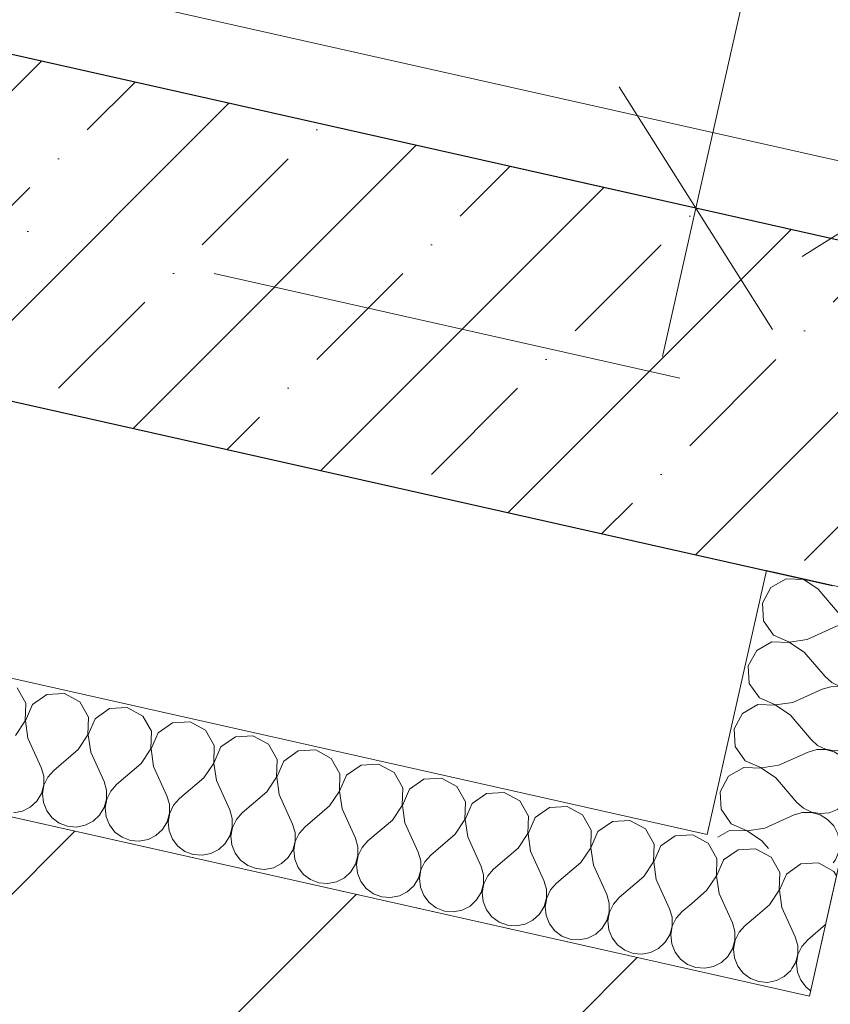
# Model space of a CAD drawing. Header units: millimetres. Extents: x -7213913 to -6985912, y 6023162 to 6205784.
# Tile 190 of 256: x -7185454 to -7184854, y 6173194 to 6173921. Entities that reach past the tile are written whole.
import ezdxf
from ezdxf.enums import TextEntityAlignment as Align

# ---------------------------------------------------------------- set-up
doc = ezdxf.new("R2010")
doc.units = ezdxf.units.MM
doc.header["$MEASUREMENT"] = 0
doc.linetypes.add('короткая штриховая', pattern=[282.222222, 141.111111, -141.111111])
doc.linetypes.add('Штрихпунктирная', pattern=[670.277762, 352.777767, -176.388884, 0, -141.111112])
for name, color, linetype, lineweight in [('0_Ном._пера__1', 7, 'Continuous', 0), ('АР-вертикальная связь - Лифт.АР_Ном._пера__120', 7, 'Continuous', 0), ('АР-Стены_внешние_.АР_Ном._пера__1', 7, 'Continuous', 0), ('АР-Стены_внутренние_пилоны.АР_Ном._пера__1', 7, 'Continuous', 15), ('АР-Чертеж-Оси_Осевые размеры.АР_Ном._пера__120', 7, 'Continuous', 0), ('АР-Чертеж-Размеры.АР_Ном._пера__1', 7, 'Continuous', 0)]:
    doc.layers.add(name, color=color, linetype=linetype, lineweight=lineweight)
for name, color, linetype in [('АР-Стены_внешние_.АР', 7, 'Continuous'), ('АР-Стены_внутренние_пилоны.АР', 7, 'Continuous'), ('АР-Чертеж-Оси_Осевые размеры.АР', 7, 'Continuous'), ('АР-Чертеж-Размеры.АР', 7, 'Continuous')]:
    doc.layers.add(name, color=color, linetype=linetype)
doc.styles.add('РЎР“Р•РќР•Р\xa0Р\x98Р\xa0_РЎРўР\x98Р›Р¬_3', font='GOST_Common.ttf')
doc.styles.add('РЎР“Р•РќР•Р\xa0Р\x98Р\xa0_РЎРўР\x98Р›Р¬_5', font='GOTHIC.TTF')
doc.dimstyles.new('СГЕНЕРИР_СТИЛЬ__4', dxfattribs={"dimtxt": 129.999995, "dimasz": 142.5, "dimexe": 0.18, "dimexo": 300000, "dimgap": 0, "dimtad": 1, "dimdec": 0, "dimzin": 0, "dimdsep": 46, "dimtxsty": 'РЎР“Р•РќР•Р\xa0Р\x98Р\xa0_РЎРўР\x98Р›Р¬_3', "dimblk": 'ARROWHEAD_6', "dimblk1": 'ARROWHEAD_6', "dimblk2": 'ARROWHEAD_6', "dimcen": 0.09, "dimclrd": 7, "dimclre": 7, "dimclrt": 7, "dimazin": 0, "dimtfac": 1, "dimtdec": 4, "dimtmove": 0, "dimatfit": 3, "dimfxl": 1, "dimtolj": 1, "dimtzin": 0, "dimarcsym": 0})
pattern_1 = [(45, (-6566190.34, 6562677.8), (-127.279217, 127.279217), [])]

# ---------------------------------------------------------------- blocks, each defined once
blk = doc.blocks.new('Стена_181_1', base_point=(-7187679.25, 6174266.15))
at = {"layer": 'АР-Стены_внутренние_пилоны.АР', "linetype": 'Continuous', "lineweight": 0, "true_color": 0x000000}
h = blk.add_hatch(dxfattribs=at)
h.set_pattern_fill('ЖЕЛЕЗОБЕТОН__PROJECT__0001', color=18, style=0, pattern_type=2)
h.set_pattern_definition([(45, (-6566190.34, 6562677.8), (-84.852814, 84.852814), []), (45, (-6566232.77, 6562720.22), (-84.852814, 84.852814), [90, -30, 0, -30])])
h.paths.add_polyline_path([(-7187584.68, 6174116.79), (-7184852.74, 6173503.22), (-7184797.95, 6173747.14), (-7187529.9, 6174360.72)])
at = {"layer": 'АР-Стены_внутренние_пилоны.АР_Ном._пера__1', "color": 7, "linetype": 'Continuous', "lineweight": 30, "flags": 128}
for points in [[(-7184797.95, 6173747.14), (-7187529.9, 6174360.72)], [(-7187584.68, 6174116.79), (-7184852.74, 6173503.22)]]:
    blk.add_lwpolyline(points, dxfattribs=at)
blk = doc.blocks.new('Стена_351_1', base_point=(-7185998.29, 6173350.55))
at = {"layer": 'АР-Стены_внешние_.АР', "linetype": 'Continuous', "lineweight": 0, "true_color": 0x000000}
h = blk.add_hatch(dxfattribs=at)
h.set_pattern_fill('БЛОКИ_БЕТОННЫЕ_ЭФФЕКТИВН_78', color=18, style=0, pattern_type=2)
h.set_pattern_definition(pattern_1)
h.paths.add_polyline_path([(-7183861.62, 6172973.16), (-7185892.45, 6173429.27), (-7185906.78, 6173227.51), (-7183928.99, 6172783.31)])
at = {"layer": 'АР-Стены_внешние_.АР_Ном._пера__1', "color": 7, "linetype": 'Continuous', "lineweight": 15, "flags": 128}
blk.add_lwpolyline([(-7184869.69, 6173199.57), (-7186089.8, 6173473.6)], dxfattribs=at)
blk = doc.blocks.new('Стена_370_1', base_point=(-7184891.6, 6173102))
at = {"layer": 'АР-Стены_внешние_.АР', "linetype": 'Continuous', "lineweight": 0, "true_color": 0x000000}
h = blk.add_hatch(dxfattribs=at)
h.set_pattern_fill('БЛОКИ_БЕТОННЫЕ_ЭФФЕКТИВН_78', color=18, style=0, pattern_type=2)
h.set_pattern_definition(pattern_1)
h.paths.add_polyline_path([(-7184674.55, 6173155.74), (-7184619.77, 6173399.65), (-7184814.91, 6173443.48), (-7184869.69, 6173199.57)])
at = {"layer": 'АР-Стены_внешние_.АР_Ном._пера__1', "color": 7, "linetype": 'Continuous', "lineweight": 15, "flags": 128}
for points in [[(-7184814.91, 6173443.48), (-7184869.69, 6173199.57)], [(-7184619.77, 6173399.65), (-7184814.91, 6173443.48)], [(-7184674.55, 6173155.74), (-7184619.77, 6173399.65)]]:
    blk.add_lwpolyline(points, dxfattribs=at)
blk = doc.blocks.new('*X791', base_point=(-6566190.34, 6562677.79))
at = {"layer": '0_Ном._пера__1', "color": 7, "linetype": 'Continuous', "lineweight": 0}
for p, q in [((-7184922.52, 6173307.84), (-7184933.19, 6173300.39)), ((-7184909.53, 6173308.57), (-7184922.52, 6173307.84)), ((-7184898.09, 6173302.35), (-7184909.53, 6173308.57)), ((-7184933.19, 6173300.39), (-7184933.33, 6173300.07)), ((-7184891.63, 6173291.06), (-7184898.09, 6173302.35)), ((-7184876.06, 6173297.41), (-7184886.73, 6173289.96)), ((-7184863.07, 6173298.13), (-7184876.06, 6173297.41)), ((-7184851.63, 6173291.92), (-7184863.07, 6173298.13)), ((-7184892.08, 6173278.05), (-7184891.63, 6173291.06)), ((-7184886.73, 6173289.96), (-7184891.89, 6173278.01)), ((-7184849.7, 6173288.55), (-7184851.63, 6173291.92)), ((-7184899.29, 6173267.22), (-7184892.08, 6173278.05)), ((-7184891.89, 6173278.01), (-7184890, 6173265.14)), ((-7184899.29, 6173267.22), (-7184907.88, 6173259.89)), ((-7184890, 6173265.14), (-7184880.23, 6173243.42)), ((-7184857.79, 6173252.56), (-7184870.94, 6173241.33)), ((-7184878.39, 6173237.12), (-7184880.23, 6173243.42)), ((-7184870.94, 6173241.33), (-7184875.3, 6173236.42)), ((-7184880.09, 6173224.21), (-7184878.34, 6173230.55)), ((-7184878.16, 6173230.5), (-7184879.28, 6173224.03)), ((-7184878.34, 6173230.55), (-7184878.39, 6173237.12)), ((-7184875.3, 6173236.42), (-7184878.16, 6173230.5)), ((-7184882.64, 6173220.02), (-7184880.09, 6173224.21)), ((-7184879.28, 6173224.03), (-7184878.6, 6173217.5)), ((-7184878.6, 6173217.5), (-7184876.16, 6173211.4)), ((-7184876.16, 6173211.4), (-7184872.14, 6173206.2)), ((-7184872.14, 6173206.2), (-7184868.76, 6173203.71))]:
    blk.add_line(p, q, dxfattribs=at)
blk = doc.blocks.new('*X792', base_point=(-6566190.34, 6562677.79))
at = {"layer": '0_Ном._пера__1', "color": 7, "linetype": 'Continuous', "lineweight": 0}
for p, q in [((-7184944.56, 6173312.79), (-7184946.51, 6173313.85)), ((-7184938.1, 6173301.49), (-7184944.56, 6173312.79)), ((-7184938.54, 6173288.49), (-7184938.1, 6173301.49)), ((-7184933.33, 6173300.07), (-7184938.35, 6173288.45)), ((-7184945.75, 6173277.66), (-7184938.54, 6173288.49)), ((-7184938.35, 6173288.45), (-7184936.46, 6173275.57)), ((-7184945.75, 6173277.66), (-7184956.75, 6173268.28)), ((-7184936.46, 6173275.57), (-7184926.7, 6173253.86)), ((-7184907.88, 6173259.89), (-7184917.4, 6173251.77)), ((-7184924.85, 6173247.55), (-7184926.7, 6173253.86)), ((-7184924.81, 6173240.98), (-7184924.85, 6173247.55)), ((-7184921.77, 6173246.86), (-7184924.62, 6173240.94)), ((-7184917.4, 6173251.77), (-7184921.77, 6173246.86)), ((-7184926.55, 6173234.65), (-7184924.81, 6173240.98)), ((-7184924.62, 6173240.94), (-7184925.75, 6173234.47)), ((-7184929.97, 6173229.04), (-7184926.55, 6173234.65)), ((-7184925.75, 6173234.47), (-7184925.06, 6173227.93)), ((-7184965.79, 6173228.02), (-7184965.06, 6173227.07)), ((-7184965.06, 6173227.07), (-7184959.78, 6173223.17)), ((-7184959.78, 6173223.17), (-7184953.63, 6173220.86)), ((-7184940.64, 6173221.59), (-7184934.78, 6173224.57)), ((-7184934.78, 6173224.57), (-7184929.97, 6173229.04)), ((-7184925.06, 6173227.93), (-7184922.62, 6173221.84)), ((-7184953.63, 6173220.86), (-7184947.08, 6173220.32)), ((-7184947.08, 6173220.32), (-7184940.64, 6173221.59)), ((-7184922.62, 6173221.84), (-7184918.6, 6173216.64)), ((-7184918.6, 6173216.64), (-7184913.32, 6173212.74)), ((-7184888.32, 6173214.13), (-7184883.5, 6173218.6)), ((-7184883.5, 6173218.6), (-7184882.64, 6173220.02)), ((-7184913.32, 6173212.74), (-7184907.17, 6173210.43)), ((-7184907.17, 6173210.43), (-7184900.62, 6173209.88)), ((-7184900.62, 6173209.88), (-7184894.17, 6173211.15)), ((-7184894.17, 6173211.15), (-7184888.32, 6173214.13))]:
    blk.add_line(p, q, dxfattribs=at)
blk = doc.blocks.new('*X793', base_point=(-6566190.34, 6562677.79))
at = {"layer": '0_Ном._пера__1', "color": 7, "linetype": 'Continuous', "lineweight": 0}
for p, q in [((-7185449.17, 6173416.28), (-7185455.63, 6173427.57)), ((-7185433.6, 6173422.62), (-7185444.27, 6173415.18)), ((-7185420.61, 6173423.35), (-7185433.6, 6173422.62)), ((-7185409.17, 6173417.14), (-7185420.61, 6173423.35)), ((-7185449.62, 6173403.27), (-7185449.17, 6173416.28)), ((-7185444.27, 6173415.18), (-7185449.43, 6173403.23)), ((-7185402.71, 6173405.84), (-7185409.17, 6173417.14)), ((-7185374.14, 6173412.92), (-7185387.14, 6173412.19)), ((-7185362.71, 6173406.7), (-7185374.14, 6173412.92)), ((-7185403.16, 6173392.84), (-7185402.71, 6173405.84)), ((-7185387.14, 6173412.19), (-7185397.81, 6173404.74)), ((-7185356.25, 6173395.41), (-7185362.71, 6173406.7)), ((-7185456.83, 6173392.44), (-7185449.62, 6173403.27)), ((-7185449.43, 6173403.23), (-7185447.54, 6173390.36)), ((-7185397.81, 6173404.74), (-7185402.97, 6173392.8)), ((-7185340.68, 6173401.75), (-7185351.35, 6173394.31)), ((-7185327.68, 6173402.48), (-7185340.68, 6173401.75)), ((-7185316.25, 6173396.27), (-7185327.68, 6173402.48)), ((-7185410.37, 6173382.01), (-7185403.16, 6173392.84)), ((-7185402.97, 6173392.8), (-7185401.08, 6173379.92)), ((-7185356.69, 6173382.4), (-7185356.25, 6173395.41)), ((-7185351.35, 6173394.31), (-7185356.51, 6173382.36)), ((-7185309.79, 6173384.97), (-7185316.25, 6173396.27)), ((-7185294.21, 6173391.32), (-7185304.88, 6173383.87)), ((-7185281.22, 6173392.05), (-7185294.21, 6173391.32)), ((-7185269.79, 6173385.83), (-7185281.22, 6173392.05)), ((-7185447.54, 6173390.36), (-7185437.77, 6173368.64)), ((-7185310.23, 6173371.97), (-7185309.79, 6173384.97)), ((-7185304.88, 6173383.87), (-7185310.04, 6173371.93)), ((-7185263.33, 6173374.54), (-7185269.79, 6173385.83)), ((-7185410.37, 6173382.01), (-7185428.48, 6173366.55)), ((-7185401.08, 6173379.92), (-7185391.31, 6173358.21)), ((-7185363.91, 6173371.57), (-7185356.69, 6173382.4)), ((-7185356.51, 6173382.36), (-7185354.62, 6173369.49)), ((-7185247.75, 6173380.88), (-7185258.42, 6173373.44)), ((-7185234.76, 6173381.61), (-7185247.75, 6173380.88)), ((-7185223.33, 6173375.4), (-7185234.76, 6173381.61)), ((-7185435.93, 6173362.34), (-7185437.77, 6173368.64)), ((-7185363.91, 6173371.57), (-7185382.02, 6173356.12)), ((-7185354.62, 6173369.49), (-7185344.85, 6173347.77)), ((-7185317.45, 6173361.14), (-7185310.23, 6173371.97)), ((-7185310.04, 6173371.93), (-7185308.15, 6173359.05)), ((-7185263.77, 6173361.53), (-7185263.33, 6173374.54)), ((-7185258.42, 6173373.44), (-7185263.58, 6173361.49)), ((-7185216.87, 6173364.1), (-7185223.33, 6173375.4)), ((-7185201.29, 6173370.45), (-7185211.96, 6173363)), ((-7185188.3, 6173371.18), (-7185201.29, 6173370.45)), ((-7185176.86, 6173364.96), (-7185188.3, 6173371.18)), ((-7185435.88, 6173355.77), (-7185435.93, 6173362.34)), ((-7185432.84, 6173361.64), (-7185435.7, 6173355.72)), ((-7185428.48, 6173366.55), (-7185432.84, 6173361.64)), ((-7185270.98, 6173350.7), (-7185263.77, 6173361.53)), ((-7185263.58, 6173361.49), (-7185261.69, 6173348.62)), ((-7185217.31, 6173351.1), (-7185216.87, 6173364.1)), ((-7185211.96, 6173363), (-7185217.12, 6173351.06)), ((-7185170.4, 6173353.67), (-7185176.86, 6173364.96)), ((-7185437.63, 6173349.43), (-7185435.88, 6173355.77)), ((-7185435.7, 6173355.72), (-7185436.82, 6173349.25)), ((-7185389.47, 6173351.9), (-7185391.31, 6173358.21)), ((-7185382.02, 6173356.12), (-7185386.38, 6173351.21)), ((-7185317.45, 6173361.14), (-7185335.56, 6173345.68)), ((-7185308.15, 6173359.05), (-7185298.39, 6173337.34)), ((-7185154.83, 6173360.02), (-7185165.5, 6173352.57)), ((-7185141.84, 6173360.74), (-7185154.83, 6173360.02)), ((-7185130.4, 6173354.53), (-7185141.84, 6173360.74)), ((-7185123.94, 6173343.23), (-7185130.4, 6173354.53)), ((-7185441.04, 6173343.82), (-7185437.63, 6173349.43)), ((-7185436.82, 6173349.25), (-7185436.14, 6173342.72)), ((-7185389.42, 6173345.33), (-7185389.47, 6173351.9)), ((-7185386.38, 6173351.21), (-7185389.23, 6173345.29)), ((-7185343.01, 6173341.47), (-7185344.85, 6173347.77)), ((-7185270.98, 6173350.7), (-7185289.1, 6173335.25)), ((-7185261.69, 6173348.62), (-7185251.93, 6173326.9)), ((-7185224.52, 6173340.27), (-7185217.31, 6173351.1)), ((-7185217.12, 6173351.06), (-7185215.23, 6173338.18)), ((-7185170.85, 6173340.66), (-7185170.4, 6173353.67)), ((-7185165.5, 6173352.57), (-7185170.66, 6173340.62)), ((-7185108.37, 6173349.58), (-7185119.04, 6173342.13)), ((-7185095.37, 6173350.31), (-7185108.37, 6173349.58)), ((-7185083.94, 6173344.09), (-7185095.37, 6173350.31)), ((-7185445.86, 6173339.35), (-7185441.04, 6173343.82)), ((-7185436.14, 6173342.72), (-7185433.7, 6173336.62)), ((-7185391.17, 6173339), (-7185389.42, 6173345.33)), ((-7185389.23, 6173345.29), (-7185390.36, 6173338.82)), ((-7185342.96, 6173334.9), (-7185343.01, 6173341.47)), ((-7185339.92, 6173340.77), (-7185342.77, 6173334.85)), ((-7185335.56, 6173345.68), (-7185339.92, 6173340.77)), ((-7185224.52, 6173340.27), (-7185242.64, 6173324.81)), ((-7185178.06, 6173329.83), (-7185170.85, 6173340.66)), ((-7185170.66, 6173340.62), (-7185168.77, 6173327.75)), ((-7185124.39, 6173330.23), (-7185123.94, 6173343.23)), ((-7185119.04, 6173342.13), (-7185124.2, 6173330.19)), ((-7185077.48, 6173332.8), (-7185083.94, 6173344.09)), ((-7185048.91, 6173339.87), (-7185061.91, 6173339.15)), ((-7185037.48, 6173333.66), (-7185048.91, 6173339.87)), ((-7185458.16, 6173335.1), (-7185451.71, 6173336.37)), ((-7185451.71, 6173336.37), (-7185445.86, 6173339.35)), ((-7185433.7, 6173336.62), (-7185429.68, 6173331.42)), ((-7185399.4, 6173328.92), (-7185394.58, 6173333.39)), ((-7185394.58, 6173333.39), (-7185391.17, 6173339)), ((-7185390.36, 6173338.82), (-7185389.68, 6173332.28)), ((-7185389.68, 6173332.28), (-7185387.23, 6173326.19)), ((-7185344.71, 6173328.56), (-7185342.96, 6173334.9)), ((-7185342.77, 6173334.85), (-7185343.9, 6173328.38)), ((-7185296.55, 6173331.03), (-7185298.39, 6173337.34)), ((-7185289.1, 6173335.25), (-7185293.46, 6173330.34)), ((-7185215.23, 6173338.18), (-7185205.47, 6173316.47)), ((-7185077.92, 6173319.79), (-7185077.48, 6173332.8)), ((-7185061.91, 6173339.15), (-7185072.58, 6173331.7)), ((-7185031.02, 6173322.36), (-7185037.48, 6173333.66)), ((-7185429.68, 6173331.42), (-7185424.39, 6173327.52)), ((-7185424.39, 6173327.52), (-7185418.25, 6173325.21)), ((-7185418.25, 6173325.21), (-7185411.7, 6173324.67)), ((-7185411.7, 6173324.67), (-7185405.25, 6173325.94)), ((-7185405.25, 6173325.94), (-7185399.4, 6173328.92)), ((-7185387.23, 6173326.19), (-7185383.22, 6173320.99)), ((-7185348.12, 6173322.95), (-7185344.71, 6173328.56)), ((-7185343.9, 6173328.38), (-7185343.22, 6173321.85)), ((-7185296.5, 6173324.46), (-7185296.55, 6173331.03)), ((-7185293.46, 6173330.34), (-7185296.31, 6173324.42)), ((-7185250.09, 6173320.6), (-7185251.93, 6173326.9)), ((-7185178.06, 6173329.83), (-7185196.17, 6173314.38)), ((-7185168.77, 6173327.75), (-7185159, 6173306.03)), ((-7185131.6, 6173319.4), (-7185124.39, 6173330.23)), ((-7185124.2, 6173330.19), (-7185122.31, 6173317.31)), ((-7185072.58, 6173331.7), (-7185077.74, 6173319.75)), ((-7185015.44, 6173328.71), (-7185026.11, 6173321.26)), ((-7185002.45, 6173329.44), (-7185015.44, 6173328.71)), ((-7184991.02, 6173323.22), (-7185002.45, 6173329.44)), ((-7185383.22, 6173320.99), (-7185377.93, 6173317.09)), ((-7185358.79, 6173315.5), (-7185352.94, 6173318.48)), ((-7185352.94, 6173318.48), (-7185348.12, 6173322.95)), ((-7185343.22, 6173321.85), (-7185340.77, 6173315.75)), ((-7185301.66, 6173312.52), (-7185298.25, 6173318.13)), ((-7185298.25, 6173318.13), (-7185296.5, 6173324.46)), ((-7185296.31, 6173324.42), (-7185297.44, 6173317.95)), ((-7185297.44, 6173317.95), (-7185296.75, 6173311.41)), ((-7185250.04, 6173314.03), (-7185250.09, 6173320.6)), ((-7185247, 6173319.9), (-7185249.85, 6173313.98)), ((-7185242.64, 6173324.81), (-7185247, 6173319.9)), ((-7185131.6, 6173319.4), (-7185149.71, 6173303.94)), ((-7185085.14, 6173308.96), (-7185077.92, 6173319.79)), ((-7185077.74, 6173319.75), (-7185075.85, 6173306.88)), ((-7185031.46, 6173309.36), (-7185031.02, 6173322.36)), ((-7185026.11, 6173321.26), (-7185031.27, 6173309.32)), ((-7184984.56, 6173311.93), (-7184991.02, 6173323.22)), ((-7184968.98, 6173318.28), (-7184979.65, 6173310.83)), ((-7184955.99, 6173319), (-7184968.98, 6173318.28)), ((-7184946.51, 6173313.85), (-7184955.99, 6173319)), ((-7185377.93, 6173317.09), (-7185371.78, 6173314.78)), ((-7185371.78, 6173314.78), (-7185365.24, 6173314.23)), ((-7185365.24, 6173314.23), (-7185358.79, 6173315.5)), ((-7185340.77, 6173315.75), (-7185336.76, 6173310.55)), ((-7185336.76, 6173310.55), (-7185331.47, 6173306.65)), ((-7185306.48, 6173308.05), (-7185301.66, 6173312.52)), ((-7185296.75, 6173311.41), (-7185294.31, 6173305.32)), ((-7185251.79, 6173307.69), (-7185250.04, 6173314.03)), ((-7185249.85, 6173313.98), (-7185250.98, 6173307.51)), ((-7185203.62, 6173310.16), (-7185205.47, 6173316.47)), ((-7185196.17, 6173314.38), (-7185200.53, 6173309.47)), ((-7185122.31, 6173317.31), (-7185112.54, 6173295.6)), ((-7184985, 6173298.92), (-7184984.56, 6173311.93)), ((-7184979.65, 6173310.83), (-7184984.81, 6173298.88)), ((-7185331.47, 6173306.65), (-7185325.32, 6173304.34)), ((-7185325.32, 6173304.34), (-7185318.78, 6173303.8)), ((-7185318.78, 6173303.8), (-7185312.33, 6173305.07)), ((-7185312.33, 6173305.07), (-7185306.48, 6173308.05)), ((-7185294.31, 6173305.32), (-7185290.29, 6173300.12)), ((-7185255.2, 6173302.08), (-7185251.79, 6173307.69)), ((-7185250.98, 6173307.51), (-7185250.29, 6173300.98)), ((-7185205.32, 6173297.26), (-7185203.58, 6173303.59)), ((-7185203.39, 6173303.55), (-7185204.52, 6173297.08)), ((-7185203.58, 6173303.59), (-7185203.62, 6173310.16)), ((-7185200.53, 6173309.47), (-7185203.39, 6173303.55)), ((-7185157.16, 6173299.73), (-7185159, 6173306.03)), ((-7185149.71, 6173303.94), (-7185154.07, 6173299.03)), ((-7185085.14, 6173308.96), (-7185103.25, 6173293.51)), ((-7185075.85, 6173306.88), (-7185066.08, 6173285.16)), ((-7185038.68, 6173298.53), (-7185031.46, 6173309.36)), ((-7185031.27, 6173309.32), (-7185029.38, 6173296.44)), ((-7185290.29, 6173300.12), (-7185285.01, 6173296.22)), ((-7185285.01, 6173296.22), (-7185278.86, 6173293.91)), ((-7185265.87, 6173294.63), (-7185260.01, 6173297.61)), ((-7185260.01, 6173297.61), (-7185255.2, 6173302.08)), ((-7185250.29, 6173300.98), (-7185247.85, 6173294.88)), ((-7185208.74, 6173291.65), (-7185205.32, 6173297.26)), ((-7185204.52, 6173297.08), (-7185203.83, 6173290.54)), ((-7185157.11, 6173293.16), (-7185157.16, 6173299.73)), ((-7185154.07, 6173299.03), (-7185156.93, 6173293.11)), ((-7185038.68, 6173298.53), (-7185056.79, 6173283.07)), ((-7185029.38, 6173296.44), (-7185019.62, 6173274.73)), ((-7184992.21, 6173288.09), (-7184985, 6173298.92)), ((-7184984.81, 6173298.88), (-7184982.92, 6173286.01)), ((-7185278.86, 6173293.91), (-7185272.31, 6173293.36)), ((-7185272.31, 6173293.36), (-7185265.87, 6173294.63)), ((-7185247.85, 6173294.88), (-7185243.83, 6173289.68)), ((-7185243.83, 6173289.68), (-7185238.55, 6173285.78)), ((-7185213.55, 6173287.18), (-7185208.74, 6173291.65)), ((-7185203.83, 6173290.54), (-7185201.39, 6173284.45)), ((-7185158.86, 6173286.82), (-7185157.11, 6173293.16)), ((-7185156.93, 6173293.11), (-7185158.05, 6173286.64)), ((-7185110.7, 6173289.29), (-7185112.54, 6173295.6)), ((-7185110.65, 6173282.72), (-7185110.7, 6173289.29)), ((-7185107.61, 6173288.6), (-7185110.46, 6173282.68)), ((-7185103.25, 6173293.51), (-7185107.61, 6173288.6)), ((-7185238.55, 6173285.78), (-7185232.4, 6173283.47)), ((-7185232.4, 6173283.47), (-7185225.85, 6173282.93)), ((-7185225.85, 6173282.93), (-7185219.41, 6173284.2)), ((-7185219.41, 6173284.2), (-7185213.55, 6173287.18)), ((-7185201.39, 6173284.45), (-7185197.37, 6173279.25)), ((-7185162.27, 6173281.21), (-7185158.86, 6173286.82)), ((-7185158.05, 6173286.64), (-7185157.37, 6173280.11)), ((-7185112.4, 6173276.39), (-7185110.65, 6173282.72)), ((-7185110.46, 6173282.68), (-7185111.59, 6173276.21)), ((-7185064.24, 6173278.86), (-7185066.08, 6173285.16)), ((-7185056.79, 6173283.07), (-7185061.15, 6173278.16)), ((-7184992.21, 6173288.09), (-7185010.33, 6173272.64)), ((-7184982.92, 6173286.01), (-7184973.16, 6173264.29)), ((-7185197.37, 6173279.25), (-7185192.09, 6173275.35)), ((-7185192.09, 6173275.35), (-7185185.94, 6173273.04)), ((-7185172.94, 6173273.76), (-7185167.09, 6173276.74)), ((-7185167.09, 6173276.74), (-7185162.27, 6173281.21)), ((-7185157.37, 6173280.11), (-7185154.93, 6173274.01)), ((-7185115.81, 6173270.78), (-7185112.4, 6173276.39)), ((-7185111.59, 6173276.21), (-7185110.91, 6173269.67)), ((-7185064.19, 6173272.29), (-7185064.24, 6173278.86)), ((-7185061.15, 6173278.16), (-7185064, 6173272.24)), ((-7185017.78, 6173268.42), (-7185019.62, 6173274.73)), ((-7185185.94, 6173273.04), (-7185179.39, 6173272.49)), ((-7185179.39, 6173272.49), (-7185172.94, 6173273.76)), ((-7185154.93, 6173274.01), (-7185150.91, 6173268.81)), ((-7185150.91, 6173268.81), (-7185145.62, 6173264.91)), ((-7185120.63, 6173266.31), (-7185115.81, 6173270.78)), ((-7185110.91, 6173269.67), (-7185108.46, 6173263.58)), ((-7185065.94, 6173265.95), (-7185064.19, 6173272.29)), ((-7185064, 6173272.24), (-7185065.13, 6173265.77)), ((-7185017.73, 6173261.85), (-7185017.78, 6173268.42)), ((-7185014.69, 6173267.73), (-7185017.54, 6173261.81)), ((-7185010.33, 6173272.64), (-7185014.69, 6173267.73)), ((-7184956.75, 6173268.28), (-7184963.87, 6173262.2)), ((-7185145.62, 6173264.91), (-7185139.48, 6173262.6)), ((-7185139.48, 6173262.6), (-7185132.93, 6173262.06)), ((-7185132.93, 6173262.06), (-7185126.48, 6173263.33)), ((-7185126.48, 6173263.33), (-7185120.63, 6173266.31)), ((-7185108.46, 6173263.58), (-7185104.45, 6173258.38)), ((-7185074.17, 6173255.87), (-7185069.35, 6173260.34)), ((-7185069.35, 6173260.34), (-7185065.94, 6173265.95)), ((-7185065.13, 6173265.77), (-7185064.45, 6173259.24)), ((-7185019.48, 6173255.52), (-7185017.73, 6173261.85)), ((-7185017.54, 6173261.81), (-7185018.67, 6173255.34)), ((-7184971.32, 6173257.99), (-7184973.16, 6173264.29)), ((-7184963.87, 6173262.2), (-7184968.23, 6173257.29)), ((-7185104.45, 6173258.38), (-7185099.16, 6173254.48)), ((-7185099.16, 6173254.48), (-7185093.01, 6173252.17)), ((-7185086.47, 6173251.62), (-7185080.02, 6173252.89)), ((-7185080.02, 6173252.89), (-7185074.17, 6173255.87)), ((-7185064.45, 6173259.24), (-7185062, 6173253.14)), ((-7185062, 6173253.14), (-7185057.99, 6173247.94)), ((-7185022.89, 6173249.91), (-7185019.48, 6173255.52)), ((-7185018.67, 6173255.34), (-7185017.98, 6173248.8)), ((-7184971.27, 6173251.42), (-7184971.32, 6173257.99)), ((-7184968.23, 6173257.29), (-7184971.08, 6173251.37)), ((-7185093.01, 6173252.17), (-7185086.47, 6173251.62)), ((-7185057.99, 6173247.94), (-7185052.7, 6173244.04)), ((-7185033.56, 6173242.46), (-7185027.71, 6173245.44)), ((-7185027.71, 6173245.44), (-7185022.89, 6173249.91)), ((-7185017.98, 6173248.8), (-7185015.54, 6173242.71)), ((-7184976.43, 6173239.47), (-7184973.02, 6173245.08)), ((-7184973.02, 6173245.08), (-7184971.27, 6173251.42)), ((-7184971.08, 6173251.37), (-7184972.21, 6173244.9)), ((-7185052.7, 6173244.04), (-7185046.55, 6173241.73)), ((-7185046.55, 6173241.73), (-7185040.01, 6173241.19)), ((-7185040.01, 6173241.19), (-7185033.56, 6173242.46)), ((-7185015.54, 6173242.71), (-7185011.52, 6173237.51)), ((-7184981.24, 6173235), (-7184976.43, 6173239.47)), ((-7184972.21, 6173244.9), (-7184971.52, 6173238.37)), ((-7184971.52, 6173238.37), (-7184969.08, 6173232.27)), ((-7185011.52, 6173237.51), (-7185006.24, 6173233.61)), ((-7185006.24, 6173233.61), (-7185000.09, 6173231.3)), ((-7185000.09, 6173231.3), (-7184993.54, 6173230.75)), ((-7184993.54, 6173230.75), (-7184987.1, 6173232.02)), ((-7184987.1, 6173232.02), (-7184981.24, 6173235)), ((-7184969.08, 6173232.27), (-7184965.79, 6173228.02))]:
    blk.add_line(p, q, dxfattribs=at)
blk = doc.blocks.new('Стена_376_1', base_point=(-7187579.72, 6173910.71))
at = {"layer": '0_Ном._пера__1', "color": 7, "linetype": 'Continuous', "lineweight": 0, "flags": 128}
for points in [[(-7184945.34, 6173319.05), (-7187579.72, 6173910.71)], [(-7187601.63, 6173813.14), (-7184869.69, 6173199.57)], [(-7184869.69, 6173199.57), (-7184847.78, 6173297.14)]]:
    blk.add_lwpolyline(points, dxfattribs=at)
at = {"color": 7, "lineweight": 0}
for name in ['*X793', '*X792', '*X791']:
    blk.add_blockref(name, (-6566190.34, 6562677.79), dxfattribs=at)
blk = doc.blocks.new('*X795', base_point=(-6566190.34, 6562677.79))
at = {"layer": '0_Ном._пера__1', "color": 7, "linetype": 'Continuous', "lineweight": 0}
for p, q in [((-7184886.96, 6173508.07), (-7184898.26, 6173501.61)), ((-7184873.96, 6173507.63), (-7184886.96, 6173508.07)), ((-7184874.68, 6173508.15), (-7184873.92, 6173507.82)), ((-7184863.13, 6173500.41), (-7184873.96, 6173507.63)), ((-7184873.92, 6173507.82), (-7184873.49, 6173507.88)), ((-7184898.26, 6173501.61), (-7184904.47, 6173490.18)), ((-7184863.13, 6173500.41), (-7184847.67, 6173482.3)), ((-7184808.64, 6173486.39), (-7184806.33, 6173492.54)), ((-7184806.33, 6173492.54), (-7184806.31, 6173492.79)), ((-7184904.47, 6173490.18), (-7184903.74, 6173477.19)), ((-7184812.54, 6173481.1), (-7184808.64, 6173486.39)), ((-7184847.67, 6173482.3), (-7184842.76, 6173477.94)), ((-7184842.76, 6173477.94), (-7184836.84, 6173475.09)), ((-7184817.74, 6173477.09), (-7184812.54, 6173481.1)), ((-7184903.74, 6173477.19), (-7184896.3, 6173466.52)), ((-7184871.48, 6173463.25), (-7184849.76, 6173473.01)), ((-7184843.45, 6173474.85), (-7184849.76, 6173473.01)), ((-7184836.89, 6173474.9), (-7184843.45, 6173474.85)), ((-7184830.55, 6173473.15), (-7184836.89, 6173474.9)), ((-7184836.84, 6173475.09), (-7184830.37, 6173473.96)), ((-7184824.94, 6173469.74), (-7184830.55, 6173473.15)), ((-7184830.37, 6173473.96), (-7184823.84, 6173474.64)), ((-7184823.84, 6173474.64), (-7184817.74, 6173477.09)), ((-7184896.3, 6173466.52), (-7184884.35, 6173461.35)), ((-7184884.35, 6173461.35), (-7184871.48, 6173463.25)), ((-7184820.47, 6173464.92), (-7184824.94, 6173469.74)), ((-7184817.49, 6173459.07), (-7184820.47, 6173464.92)), ((-7184897.4, 6173461.61), (-7184908.69, 6173455.15)), ((-7184884.39, 6173461.17), (-7184897.4, 6173461.61)), ((-7184873.56, 6173453.95), (-7184884.39, 6173461.17)), ((-7184816.22, 6173452.62), (-7184817.49, 6173459.07)), ((-7184908.69, 6173455.15), (-7184914.91, 6173443.72)), ((-7184873.56, 6173453.95), (-7184858.11, 6173435.84)), ((-7184816.77, 6173446.08), (-7184816.22, 6173452.62)), ((-7184914.91, 6173443.72), (-7184914.18, 6173430.72)), ((-7184819.07, 6173439.93), (-7184816.77, 6173446.08)), ((-7184858.11, 6173435.84), (-7184853.2, 6173431.48)), ((-7184828.18, 6173430.63), (-7184822.98, 6173434.64)), ((-7184822.98, 6173434.64), (-7184819.07, 6173439.93)), ((-7184914.18, 6173430.72), (-7184906.73, 6173420.05)), ((-7184853.89, 6173428.39), (-7184860.2, 6173426.55)), ((-7184847.32, 6173428.44), (-7184853.89, 6173428.39)), ((-7184853.2, 6173431.48), (-7184847.28, 6173428.63)), ((-7184840.99, 6173426.69), (-7184847.32, 6173428.44)), ((-7184847.28, 6173428.63), (-7184840.81, 6173427.5)), ((-7184840.81, 6173427.5), (-7184834.27, 6173428.18)), ((-7184834.27, 6173428.18), (-7184828.18, 6173430.63)), ((-7184906.73, 6173420.05), (-7184894.79, 6173414.89)), ((-7184881.91, 6173416.78), (-7184860.2, 6173426.55)), ((-7184835.37, 6173423.28), (-7184840.99, 6173426.69)), ((-7184830.91, 6173418.46), (-7184835.37, 6173423.28)), ((-7184907.83, 6173415.15), (-7184919.13, 6173408.69)), ((-7184894.83, 6173414.71), (-7184907.83, 6173415.15)), ((-7184884, 6173407.49), (-7184894.83, 6173414.71)), ((-7184894.79, 6173414.89), (-7184881.91, 6173416.78)), ((-7184827.93, 6173412.61), (-7184830.91, 6173418.46)), ((-7184826.66, 6173406.16), (-7184827.93, 6173412.61)), ((-7184919.13, 6173408.69), (-7184925.34, 6173397.25)), ((-7184884, 6173407.49), (-7184868.54, 6173389.38)), ((-7184827.2, 6173399.62), (-7184826.66, 6173406.16)), ((-7184829.51, 6173393.47), (-7184827.2, 6173399.62)), ((-7184925.34, 6173397.25), (-7184924.61, 6173384.26)), ((-7184833.41, 6173388.18), (-7184829.51, 6173393.47)), ((-7184924.61, 6173384.26), (-7184917.17, 6173373.59)), ((-7184868.54, 6173389.38), (-7184863.63, 6173385.02)), ((-7184863.63, 6173385.02), (-7184857.71, 6173382.16)), ((-7184844.71, 6173381.72), (-7184838.61, 6173384.16)), ((-7184838.61, 6173384.16), (-7184833.41, 6173388.18)), ((-7184892.35, 6173370.32), (-7184870.63, 6173380.09)), ((-7184864.32, 6173381.93), (-7184870.63, 6173380.09)), ((-7184857.76, 6173381.98), (-7184864.32, 6173381.93)), ((-7184851.42, 6173380.23), (-7184857.76, 6173381.98)), ((-7184857.71, 6173382.16), (-7184851.24, 6173381.04)), ((-7184845.81, 6173376.82), (-7184851.42, 6173380.23)), ((-7184851.24, 6173381.04), (-7184844.71, 6173381.72)), ((-7184841.34, 6173372), (-7184845.81, 6173376.82)), ((-7184918.27, 6173368.69), (-7184929.56, 6173362.23)), ((-7184905.26, 6173368.24), (-7184918.27, 6173368.69)), ((-7184917.17, 6173373.59), (-7184905.22, 6173368.43)), ((-7184905.22, 6173368.43), (-7184892.35, 6173370.32)), ((-7184838.36, 6173366.15), (-7184841.34, 6173372)), ((-7184929.56, 6173362.23), (-7184935.78, 6173350.79)), ((-7184894.43, 6173361.03), (-7184905.26, 6173368.24)), ((-7184837.09, 6173359.7), (-7184838.36, 6173366.15)), ((-7184894.43, 6173361.03), (-7184878.98, 6173342.92)), ((-7184837.63, 6173353.15), (-7184837.09, 6173359.7)), ((-7184935.78, 6173350.79), (-7184935.05, 6173337.8)), ((-7184843.85, 6173341.72), (-7184839.94, 6173347)), ((-7184839.94, 6173347), (-7184837.63, 6173353.15)), ((-7184878.98, 6173342.92), (-7184874.07, 6173338.56)), ((-7184849.05, 6173337.7), (-7184843.85, 6173341.72)), ((-7184935.05, 6173337.8), (-7184927.6, 6173327.13)), ((-7184902.78, 6173323.86), (-7184881.07, 6173333.62)), ((-7184874.76, 6173335.47), (-7184881.07, 6173333.62)), ((-7184868.19, 6173335.52), (-7184874.76, 6173335.47)), ((-7184874.07, 6173338.56), (-7184868.15, 6173335.7)), ((-7184861.86, 6173333.77), (-7184868.19, 6173335.52)), ((-7184868.15, 6173335.7), (-7184861.68, 6173334.58)), ((-7184856.24, 6173330.35), (-7184861.86, 6173333.77)), ((-7184861.68, 6173334.58), (-7184855.14, 6173335.26)), ((-7184855.14, 6173335.26), (-7184849.05, 6173337.7)), ((-7184927.6, 6173327.13), (-7184915.65, 6173321.97)), ((-7184851.78, 6173325.54), (-7184856.24, 6173330.35)), ((-7184848.8, 6173319.68), (-7184851.78, 6173325.54)), ((-7184928.7, 6173322.23), (-7184937.38, 6173317.26)), ((-7184915.7, 6173321.78), (-7184928.7, 6173322.23)), ((-7184904.87, 6173314.57), (-7184915.7, 6173321.78)), ((-7184915.65, 6173321.97), (-7184902.78, 6173323.86)), ((-7184847.53, 6173313.24), (-7184848.8, 6173319.68)), ((-7184904.87, 6173314.57), (-7184900, 6173308.87)), ((-7184848.07, 6173306.69), (-7184847.53, 6173313.24)), ((-7184850.38, 6173300.54), (-7184848.07, 6173306.69)), ((-7184852.17, 6173298.12), (-7184850.38, 6173300.54))]:
    blk.add_line(p, q, dxfattribs=at)
blk = doc.blocks.new('Стена_377_1', base_point=(-7184901.52, 6173514.17))
at = {"layer": '0_Ном._пера__1', "color": 7, "linetype": 'Continuous', "lineweight": 0, "flags": 128}
for points in [[(-7184901.52, 6173514.17), (-7184945.34, 6173319.05)], [(-7184901.52, 6173514.17), (-7184803.95, 6173492.26)], [(-7184847.78, 6173297.14), (-7184803.95, 6173492.26)]]:
    blk.add_lwpolyline(points, dxfattribs=at)
at = {"color": 7, "lineweight": 0}
blk.add_blockref('*X795', (-6566190.34, 6562677.79), dxfattribs=at)
blk = doc.blocks.new('*D851', base_point=(-6566190.34, 6562677.79))
at = {"layer": 'АР-Чертеж-Размеры.АР_Ном._пера__1', "color": 7, "linetype": 'Continuous', "lineweight": 0, "transparency": 16777216}
for p, q in [((-7184536.78, 6175638.38), (-7184561.43, 6175528.61)), ((-7184504.69, 6175439), (-7184618.17, 6175618.22)), ((-7184698.64, 6175559.43), (-7184424.22, 6175497.8)), ((-7184561.43, 6175528.61), (-7184953.68, 6173782.12)), ((-7185010.43, 6173871.73), (-7184896.94, 6173692.51)), ((-7185090.89, 6173812.93), (-7184816.48, 6173751.3)), ((-7184953.68, 6173782.12), (-7184978.34, 6173672.35))]:
    blk.add_line(p, q, dxfattribs=at)
at = {"layer": 'АР-Чертеж-Размеры.АР_Ном._пера__1', "color": 7, "lineweight": 0, "transparency": 16777216, "insert": (-7184825.33, 6174472.24), "char_height": 130, "attachment_point": 7, "rotation": 77.34172, "style": 'РЎР“Р•РќР•Р\xa0Р\x98Р\xa0_РЎРўР\x98Р›Р¬_3'}
blk.add_mtext('\\A1;{\\pql;\\fGOST Common|b0|i0|c204|p0;\\W1.000000;1\xa0790}', dxfattribs=at)
blk = doc.blocks.new('ARROWHEAD_6')
at = {"color": 0, "linetype": 'Continuous', "lineweight": 0}
for p, q in [((-0.5, -0.5), (0.5, 0.5)), ((0, 0), (-1, 0))]:
    blk.add_line(p, q, dxfattribs=at)
blk = doc.blocks.new('*D925', base_point=(-6566190.34, 6562677.79))
at = {"layer": 'АР-Чертеж-Размеры.АР_Ном._пера__1', "color": 7, "linetype": 'Continuous', "lineweight": 0, "transparency": 16777216}
for p, q in [((-7187548.18, 6174279.34), (-7187486.54, 6174553.75)), ((-7187427.75, 6174473.29), (-7187606.97, 6174359.81)), ((-7187627.12, 6174441.2), (-7187517.36, 6174416.55)), ((-7187517.36, 6174416.55), (-7184785.41, 6173802.97)), ((-7184816.23, 6173665.76), (-7184754.6, 6173940.17)), ((-7184875.03, 6173746.23), (-7184695.8, 6173859.71)), ((-7184785.41, 6173802.97), (-7184675.65, 6173778.31))]:
    blk.add_line(p, q, dxfattribs=at)
at = {"layer": 'АР-Чертеж-Размеры.АР_Ном._пера__1', "color": 7, "lineweight": 0, "transparency": 16777216, "insert": (-7186347.32, 6174180.41), "char_height": 130, "attachment_point": 7, "rotation": 347.34172, "style": 'РЎР“Р•РќР•Р\xa0Р\x98Р\xa0_РЎРўР\x98Р›Р¬_3'}
blk.add_mtext('\\A1;{\\pql;\\fGOST Common|b0|i0|c204|p0;\\W1.000000;2\xa0800}', dxfattribs=at)
blk = doc.blocks.new('Стандартный Маркер Сетки[169]_1', base_point=(-7209178.45, 6179094.59))
at = {"layer": 'АР-Чертеж-Оси_Осевые размеры.АР_Ном._пера__120', "color": 7, "linetype": 'Штрихпунктирная', "lineweight": 0}
blk.add_line((-7208202.75, 6178875.45), (-7184083.84, 6173458.47), dxfattribs=at)
at = {"layer": 'АР-Чертеж-Оси_Осевые размеры.АР_Ном._пера__120', "color": 7, "lineweight": 0, "style": 'РЎР“Р•РќР•Р\xa0Р\x98Р\xa0_РЎРўР\x98Р›Р¬_5'}
blk.add_attdef('AC_MarkerText_1', text='', height=350, rotation=360, dxfattribs=at).set_placement((-7209666.3, 6179392.99), align=Align.TOP_CENTER)
blk = doc.blocks.new('Стандартный Маркер Сетки[188]_1', base_point=(-7209178.45, 6179094.59))
at = {"layer": 'АР-Чертеж-Оси_Осевые размеры.АР_Ном._пера__120', "color": 7, "linetype": 'Штрихпунктирная', "lineweight": 0}
blk.add_line((-7208202.75, 6178875.45), (-7184083.84, 6173458.47), dxfattribs=at)
at = {"layer": 'АР-Чертеж-Оси_Осевые размеры.АР_Ном._пера__120', "color": 7, "lineweight": 0, "style": 'РЎР“Р•РќР•Р\xa0Р\x98Р\xa0_РЎРўР\x98Р›Р¬_5'}
blk.add_attdef('AC_MarkerText_1', text='', height=350, rotation=360, dxfattribs=at).set_placement((-7209666.3, 6179392.99), align=Align.TOP_CENTER)

msp = doc.modelspace()

# ---------------------------------------------------------------- linework, layer by layer
at = {"layer": 'АР-вертикальная связь - Лифт.АР_Ном._пера__120', "color": 7, "linetype": 'короткая штриховая', "lineweight": 0}
msp.add_lwpolyline([(-7187137.64, 6176107.21), (-7187529.9, 6174360.72), (-7184797.95, 6173747.14), (-7184405.7, 6175493.63)], close=True, dxfattribs=at)

# ---------------------------------------------------------------- block references
at = {"color": 7, "lineweight": 0}
for name, p in [('Стена_376_1', (-7187579.72, 6173910.71)), ('Стена_377_1', (-7184901.52, 6173514.17))]:
    msp.add_blockref(name, p, dxfattribs=at)
at = {"layer": 'АР-Стены_внешние_.АР', "color": 7, "lineweight": 0}
for name, p in [('Стена_351_1', (-7185998.29, 6173350.55)), ('Стена_370_1', (-7184891.6, 6173102))]:
    msp.add_blockref(name, p, dxfattribs=at)
at = {"layer": 'АР-Стены_внутренние_пилоны.АР', "color": 7, "lineweight": 0}
msp.add_blockref('Стена_181_1', (-7187679.25, 6174266.15), dxfattribs=at)
at = {"layer": 'АР-Чертеж-Оси_Осевые размеры.АР', "color": 8, "linetype": 'Continuous', "lineweight": 15}
for name in ['Стандартный Маркер Сетки[169]_1', 'Стандартный Маркер Сетки[188]_1']:
    msp.add_blockref(name, (-7209178.45, 6179094.59), dxfattribs=at)

# ---------------------------------------------------------------- dimensions: what is measured, and where the dimension line sits
at = {"layer": 'АР-Чертеж-Размеры.АР', "color": 7, "linetype": 'Continuous', "lineweight": 0}
for base, p1, angle, picture, middle, turn in [((-7184785.41, 6173802.97), (-7186857.15, 6177356.09), 347.34172, '*D925', (-7186115.5, 6174194.96), 347.34172), ((-7184953.68, 6173782.12), (-7184405.7, 6175493.63), 257.34172, '*D851', (-7184839.89, 6174704.07), 77.34172)]:
    dim = msp.add_linear_dim(base=base, p1=p1, p2=(-7184797.95, 6173747.14), angle=angle, dimstyle='СГЕНЕРИР_СТИЛЬ__4', dxfattribs=at)
    dim.commit()
    dim.dimension.update_dxf_attribs({"geometry": picture, "text_midpoint": middle, "dimtype": 160, "text_rotation": turn})

doc.saveas('drawing.dxf')
